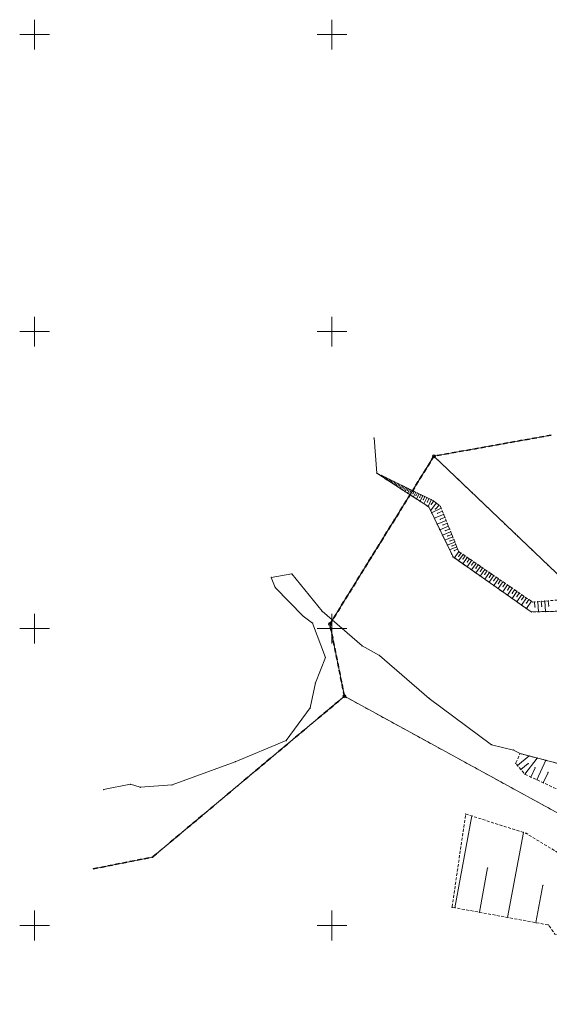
# Model space of a CAD drawing. Extents: x 6456700 to 6518119, y 5963420 to 5980059.
# Tile 38 of 256: x 6511566 to 6511655, y 5964086 to 5964252. Entities that reach past the tile are written whole.
import ezdxf

# ---------------------------------------------------------------- set-up
doc = ezdxf.new("R2010")
doc.units = 0
doc.header["$MEASUREMENT"] = 0
for name, pattern in [('L_0_03', [1, 0.5, -0.5]), ('L_0_50', [1.25, 0.75, -0.5]), ('L_0_5A', [0.75, 0.5, -0.25])]:
    doc.linetypes.add(name, pattern=pattern)
doc.layers.get('0').update_dxf_attribs({"color": 2, "linetype": 'CONTINUOUS', "lineweight": 5})
for name, color, linetype, lineweight in [('000_Inne__niezydentyfikowane_', 7, 'CONTINUOUS', 18), ('18mm Kreska ciągła', 7, 'CONTINUOUS', 18), ('202_punkt_graniczny', 7, 'CONTINUOUS', 18), ('203_punkt_graniczny', 7, 'CONTINUOUS', 18), ('216_obreb_ewidencyjny', 7, 'CONTINUOUS', 18), ('218_kontur_uzytku_gruntowego', 96, 'L_0_03', 18), ('219_dzialka_ewidencyjna', 7, 'CONTINUOUS', 18), ('siatka_krzyrzy', 7, 'CONTINUOUS', 18), ('skarpa_nieumocniona', 7, 'CONTINUOUS', 18), ('woda_stojaca', 7, 'CONTINUOUS', 18)]:
    doc.layers.add(name, color=color, linetype=linetype, lineweight=lineweight)

# ---------------------------------------------------------------- blocks, each defined once
blk = doc.blocks.new('mdcp_nowa')
at = {"layer": '203_punkt_graniczny', "linetype": 'Continuous', "lineweight": 18, "true_color": 0x000000}
blk.add_hatch(color=18, dxfattribs=at).paths.add_polyline_path([(6494319.83, 5980561.46, 1), (6494319.83, 5980561.55, 1)])
for p in [(6494311.6, 5980572.87), (6494309.89, 5980559.55)]:
    blk.add_point(p)
at = {"layer": '000_Inne__niezydentyfikowane_', "linetype": 'Continuous', "lineweight": 18, "flags": 128}
for points in [[(6494357.61, 5980626.13), (6494357.6, 5980626.12)], [(6494357.83, 5980626.02), (6494357.83, 5980626)], [(6494358.06, 5980625.9), (6494358.03, 5980625.84)], [(6494358.29, 5980625.79), (6494358.27, 5980625.75)], [(6494358.52, 5980625.68), (6494358.46, 5980625.56)], [(6494358.75, 5980625.57), (6494358.71, 5980625.5)], [(6494358.97, 5980625.46), (6494358.89, 5980625.28)], [(6494359.2, 5980625.35), (6494359.15, 5980625.25)], [(6494359.43, 5980625.23), (6494359.32, 5980625)], [(6494359.66, 5980625.12), (6494359.59, 5980624.99)], [(6494359.89, 5980625.01), (6494359.75, 5980624.73)], [(6494360.11, 5980624.9), (6494360.04, 5980624.74)], [(6494360.34, 5980624.79), (6494360.17, 5980624.45)], [(6494360.57, 5980624.68), (6494360.48, 5980624.49)], [(6494360.8, 5980624.57), (6494360.6, 5980624.17)], [(6494361.03, 5980624.45), (6494360.92, 5980624.24)], [(6494361.25, 5980624.34), (6494361.03, 5980623.89)], [(6494361.48, 5980624.23), (6494361.36, 5980623.99)], [(6494361.71, 5980624.12), (6494361.46, 5980623.61)], [(6494361.94, 5980624.01), (6494361.81, 5980623.74)], [(6494362.16, 5980623.9), (6494361.89, 5980623.33)], [(6494362.39, 5980623.79), (6494362.25, 5980623.49)], [(6494362.62, 5980623.67), (6494362.32, 5980623.06)], [(6494362.85, 5980623.56), (6494362.69, 5980623.24)], [(6494363.08, 5980623.45), (6494362.75, 5980622.78)], [(6494363.31, 5980623.33), (6494363.14, 5980622.98)], [(6494363.56, 5980623.21), (6494363.2, 5980622.48)], [(6494363.82, 5980623.09), (6494363.63, 5980622.7)], [(6494364.09, 5980622.95), (6494363.7, 5980622.16)], [(6494364.37, 5980622.82), (6494364.17, 5980622.4)], [(6494364.66, 5980622.67), (6494364.24, 5980621.81)], [(6494364.97, 5980622.52), (6494364.75, 5980622.07)], [(6494365.29, 5980622.37), (6494364.83, 5980621.42)], [(6494365.62, 5980622.2), (6494365.38, 5980621.71)], [(6494365.97, 5980622.03), (6494365.47, 5980621.01)], [(6494366.33, 5980621.86), (6494366.07, 5980621.32)], [(6494366.72, 5980621.67), (6494366.17, 5980620.55)], [(6494367.56, 5980621.11), (6494366.59, 5980619.84)], [(6494367.12, 5980621.44), (6494366.72, 5980620.92)], [(6494368.03, 5980620.75), (6494367.4, 5980620.11)], [(6494368.36, 5980620.28), (6494366.77, 5980619.47)], [(6494368.79, 5980619.22), (6494367.21, 5980618.58)], [(6494368.58, 5980619.74), (6494367.77, 5980619.42)], [(6494369.21, 5980618.2), (6494367.69, 5980617.59)], [(6494369.6, 5980617.23), (6494368.15, 5980616.64)], [(6494369, 5980618.7), (6494368.23, 5980618.39)], [(6494369.4, 5980617.71), (6494368.66, 5980617.41)], [(6494369.97, 5980616.3), (6494368.59, 5980615.74)], [(6494369.79, 5980616.76), (6494369.08, 5980616.47)], [(6494370.16, 5980615.85), (6494369.48, 5980615.58)], [(6494370.33, 5980615.41), (6494369.01, 5980614.88)], [(6494370.68, 5980614.56), (6494369.41, 5980614.05)], [(6494370.51, 5980614.98), (6494369.86, 5980614.72)], [(6494370.84, 5980614.15), (6494370.22, 5980613.9)], [(6494371, 5980613.75), (6494369.79, 5980613.26)], [(6494371.16, 5980613.35), (6494370.57, 5980613.11)], [(6494371.33, 5980612.96), (6494370.6, 5980611.89)], [(6494372.05, 5980612.47), (6494371.31, 5980611.39)], [(6494371.69, 5980612.71), (6494371.33, 5980612.18)], [(6494372.41, 5980612.22), (6494372.04, 5980611.68)], [(6494372.77, 5980611.97), (6494372.03, 5980610.89)], [(6494373.5, 5980611.47), (6494372.75, 5980610.38)], [(6494373.14, 5980611.72), (6494372.76, 5980611.18)], [(6494374.24, 5980610.97), (6494373.48, 5980609.87)], [(6494373.87, 5980611.22), (6494373.49, 5980610.67)], [(6494374.98, 5980610.46), (6494374.22, 5980609.35)], [(6494374.61, 5980610.72), (6494374.23, 5980610.16)], [(6494375.72, 5980609.95), (6494374.96, 5980608.83)], [(6494375.35, 5980610.21), (6494374.97, 5980609.65)], [(6494376.48, 5980609.44), (6494375.7, 5980608.31)], [(6494376.1, 5980609.69), (6494375.71, 5980609.13)], [(6494377.23, 5980608.92), (6494376.45, 5980607.78)], [(6494376.85, 5980609.18), (6494376.47, 5980608.61)], [(6494378, 5980608.39), (6494377.21, 5980607.24)], [(6494377.62, 5980608.65), (6494377.22, 5980608.08)], [(6494378.77, 5980607.86), (6494377.98, 5980606.71)], [(6494378.38, 5980608.13), (6494377.99, 5980607.55)], [(6494379.55, 5980607.33), (6494378.75, 5980606.16)], [(6494379.16, 5980607.6), (6494378.76, 5980607.02)], [(6494380.33, 5980606.79), (6494379.52, 5980605.62)], [(6494379.94, 5980607.06), (6494379.54, 5980606.48)], [(6494381.12, 5980606.25), (6494380.31, 5980605.07)], [(6494380.72, 5980606.52), (6494380.32, 5980605.93)], [(6494381.92, 5980605.71), (6494381.1, 5980604.51)], [(6494381.52, 5980605.98), (6494381.11, 5980605.38)], [(6494382.72, 5980605.16), (6494381.9, 5980603.95)], [(6494382.32, 5980605.43), (6494381.91, 5980604.83)], [(6494383.13, 5980604.88), (6494382.71, 5980604.27)], [(6494383.55, 5980604.59), (6494382.71, 5980603.37)], [(6494384.06, 5980604.48), (6494384.13, 5980603.65)], [(6494384.63, 5980604.52), (6494384.77, 5980602.83)], [(6494385.21, 5980604.57), (6494385.28, 5980603.71)], [(6494385.8, 5980604.62), (6494385.94, 5980602.86)], [(6494386.4, 5980604.66), (6494386.47, 5980603.77)], [(6494381.24, 5980576.93), (6494383.18, 5980578.54)], [(6494382.45, 5980575.47), (6494384.55, 5980578.18)], [(6494384.48, 5980574.53), (6494386, 5980577.81)], [(6494381.8, 5980576.25), (6494383.02, 5980577.26)], [(6494383.45, 5980575), (6494384.17, 5980576.55)], [(6494385.55, 5980574.03), (6494386.36, 5980575.77)], [(6494370.69, 5980552.99), (6494373.54, 5980568.44)], [(6494379.56, 5980551.35), (6494382.2, 5980565.67)], [(6494374.8, 5980552.23), (6494376.18, 5980559.69)], [(6494384.32, 5980550.48), (6494385.49, 5980556.78)]]:
    blk.add_lwpolyline(points, dxfattribs=at)
at = {"layer": '000_Inne__niezydentyfikowane_'}
for p in [(6494357.6, 5980626.12), (6494357.61, 5980626.13), (6494357.83, 5980626.02), (6494357.83, 5980626), (6494358.03, 5980625.84), (6494358.06, 5980625.9), (6494358.27, 5980625.75), (6494358.29, 5980625.79), (6494358.46, 5980625.56), (6494358.52, 5980625.68), (6494358.71, 5980625.5), (6494358.75, 5980625.57), (6494358.97, 5980625.46), (6494358.89, 5980625.28), (6494359.15, 5980625.25), (6494359.2, 5980625.35), (6494359.32, 5980625), (6494359.43, 5980625.23), (6494359.59, 5980624.99), (6494359.66, 5980625.12), (6494359.75, 5980624.73), (6494359.89, 5980625.01), (6494360.04, 5980624.74), (6494360.11, 5980624.9), (6494360.17, 5980624.45), (6494360.34, 5980624.79), (6494360.48, 5980624.49), (6494360.57, 5980624.68), (6494360.6, 5980624.17), (6494360.8, 5980624.57), (6494360.92, 5980624.24), (6494361.03, 5980624.45), (6494361.03, 5980623.89), (6494361.25, 5980624.34), (6494361.36, 5980623.99), (6494361.48, 5980624.23), (6494361.71, 5980624.12), (6494361.81, 5980623.74), (6494361.94, 5980624.01), (6494362.16, 5980623.9), (6494362.39, 5980623.79), (6494361.46, 5980623.61), (6494361.89, 5980623.33), (6494362.25, 5980623.49), (6494362.32, 5980623.06), (6494362.62, 5980623.67), (6494362.69, 5980623.24), (6494362.75, 5980622.78), (6494362.85, 5980623.56), (6494363.08, 5980623.45), (6494363.14, 5980622.98), (6494363.2, 5980622.48), (6494363.31, 5980623.33), (6494363.56, 5980623.21), (6494363.63, 5980622.7), (6494363.7, 5980622.16), (6494363.82, 5980623.09), (6494364.09, 5980622.95), (6494364.17, 5980622.4), (6494364.37, 5980622.82), (6494364.66, 5980622.67), (6494364.75, 5980622.07), (6494364.97, 5980622.52), (6494365.29, 5980622.37), (6494365.62, 5980622.2), (6494364.24, 5980621.81), (6494364.83, 5980621.42), (6494365.38, 5980621.71), (6494365.47, 5980621.01), (6494365.97, 5980622.03), (6494366.07, 5980621.32), (6494366.17, 5980620.55), (6494366.33, 5980621.86), (6494366.72, 5980621.67), (6494366.72, 5980620.92), (6494367.12, 5980621.44), (6494367.56, 5980621.11), (6494368.03, 5980620.75), (6494366.59, 5980619.84), (6494366.77, 5980619.47), (6494367.4, 5980620.11), (6494367.77, 5980619.42), (6494368.36, 5980620.28), (6494368.58, 5980619.74), (6494368.79, 5980619.22), (6494367.21, 5980618.58), (6494367.69, 5980617.59), (6494368.23, 5980618.39), (6494368.66, 5980617.41), (6494369, 5980618.7), (6494369.21, 5980618.2), (6494369.4, 5980617.71), (6494369.6, 5980617.23), (6494368.15, 5980616.64), (6494368.59, 5980615.74), (6494369.08, 5980616.47), (6494369.48, 5980615.58), (6494369.79, 5980616.76), (6494369.97, 5980616.3), (6494370.16, 5980615.85), (6494369.01, 5980614.88), (6494369.41, 5980614.05), (6494369.86, 5980614.72), (6494370.22, 5980613.9), (6494370.33, 5980615.41), (6494370.51, 5980614.98), (6494370.68, 5980614.56), (6494370.84, 5980614.15), (6494369.79, 5980613.26), (6494370.57, 5980613.11), (6494371, 5980613.75), (6494371.16, 5980613.35), (6494371.33, 5980612.96), (6494371.33, 5980612.18), (6494371.69, 5980612.71), (6494372.05, 5980612.47), (6494372.41, 5980612.22), (6494370.6, 5980611.89), (6494371.31, 5980611.39), (6494372.03, 5980610.89), (6494372.04, 5980611.68), (6494372.76, 5980611.18), (6494372.77, 5980611.97), (6494373.14, 5980611.72), (6494373.49, 5980610.67), (6494373.5, 5980611.47), (6494373.87, 5980611.22), (6494374.24, 5980610.97), (6494374.61, 5980610.72), (6494374.98, 5980610.46), (6494372.75, 5980610.38), (6494373.48, 5980609.87), (6494374.22, 5980609.35), (6494374.23, 5980610.16), (6494374.96, 5980608.83), (6494374.97, 5980609.65), (6494375.35, 5980610.21), (6494375.71, 5980609.13), (6494375.72, 5980609.95), (6494376.1, 5980609.69), (6494376.48, 5980609.44), (6494376.85, 5980609.18), (6494377.23, 5980608.92), (6494375.7, 5980608.31), (6494376.45, 5980607.78), (6494376.47, 5980608.61), (6494377.21, 5980607.24), (6494377.22, 5980608.08), (6494377.62, 5980608.65), (6494377.99, 5980607.55), (6494378, 5980608.39), (6494378.38, 5980608.13), (6494378.77, 5980607.86), (6494379.16, 5980607.6), (6494379.55, 5980607.33), (6494377.98, 5980606.71), (6494378.75, 5980606.16), (6494378.76, 5980607.02), (6494379.52, 5980605.62), (6494379.54, 5980606.48), (6494379.94, 5980607.06), (6494380.32, 5980605.93), (6494380.33, 5980606.79), (6494380.72, 5980606.52), (6494381.12, 5980606.25), (6494381.52, 5980605.98), (6494381.92, 5980605.71), (6494380.31, 5980605.07), (6494381.1, 5980604.51), (6494381.11, 5980605.38), (6494381.9, 5980603.95), (6494381.91, 5980604.83), (6494382.32, 5980605.43), (6494382.71, 5980604.27), (6494382.72, 5980605.16), (6494383.13, 5980604.88), (6494383.55, 5980604.59), (6494384.06, 5980604.48), (6494384.63, 5980604.52), (6494385.21, 5980604.57), (6494385.8, 5980604.62), (6494386.4, 5980604.66), (6494382.71, 5980603.37), (6494384.13, 5980603.65), (6494384.77, 5980602.83), (6494385.28, 5980603.71), (6494385.94, 5980602.86), (6494386.47, 5980603.77), (6494383.18, 5980578.54), (6494384.55, 5980578.18), (6494386, 5980577.81), (6494381.24, 5980576.93), (6494381.8, 5980576.25), (6494383.02, 5980577.26), (6494384.17, 5980576.55), (6494386.36, 5980575.77), (6494382.45, 5980575.47), (6494383.45, 5980575), (6494384.48, 5980574.53), (6494385.55, 5980574.03), (6494373.54, 5980568.44), (6494382.2, 5980565.67), (6494376.18, 5980559.69), (6494385.49, 5980556.78), (6494370.69, 5980552.99), (6494374.8, 5980552.23), (6494379.56, 5980551.35), (6494384.32, 5980550.48)]:
    blk.add_point(p, dxfattribs=at)
at = {"layer": '202_punkt_graniczny', "color": 7, "linetype": 'Continuous', "lineweight": 18}
for centre in [(6494367.16, 5980629.01), (6494349.66, 5980600.74), (6494352.11, 5980588.59)]:
    blk.add_circle(centre, 0.25, dxfattribs=at)
at = {"layer": '202_punkt_graniczny'}
for p in [(6494367.16, 5980629.01), (6494349.66, 5980600.74), (6494352.11, 5980588.59)]:
    blk.add_point(p, dxfattribs=at)
at = {"layer": '203_punkt_graniczny', "color": 7, "linetype": 'Continuous', "lineweight": 18}
blk.add_circle((6494319.83, 5980561.51), 0.045, dxfattribs=at)
at = {"layer": '203_punkt_graniczny'}
blk.add_point((6494319.83, 5980561.51), dxfattribs=at)
at = {"layer": '216_obreb_ewidencyjny', "color": 7, "linetype": 'L_0_50', "lineweight": 35, "flags": 128}
for points in [[(6494386.9, 5980632.57), (6494367.16, 5980629.01)], [(6494349.66, 5980600.74), (6494367.16, 5980629.01)], [(6494367.16, 5980629.01), (6494349.66, 5980600.74)], [(6494352.11, 5980588.59), (6494349.66, 5980600.74)], [(6494352.11, 5980588.59), (6494319.83, 5980561.51)], [(6494309.89, 5980559.55), (6494319.83, 5980561.51)]]:
    blk.add_lwpolyline(points, dxfattribs=at)
at = {"layer": '216_obreb_ewidencyjny'}
for p in [(6494367.16, 5980629.01), (6494367.16, 5980629.01), (6494349.66, 5980600.74), (6494349.66, 5980600.74), (6494352.11, 5980588.59), (6494352.11, 5980588.59), (6494319.83, 5980561.51), (6494319.83, 5980561.51)]:
    blk.add_point(p, dxfattribs=at)
at = {"layer": '218_kontur_uzytku_gruntowego', "lineweight": 18, "flags": 128}
for points in [[(6494386.9, 5980632.57), (6494367.16, 5980629.01)], [(6494367.16, 5980629.01), (6494349.66, 5980600.74)], [(6494422.79, 5980575.85), (6494367.16, 5980629.01)], [(6494349.66, 5980600.74), (6494352.11, 5980588.59)], [(6494352.11, 5980588.59), (6494319.83, 5980561.51)], [(6494352.11, 5980588.59), (6494413.3, 5980555.06)], [(6494319.83, 5980561.51), (6494309.89, 5980559.55)]]:
    blk.add_lwpolyline(points, dxfattribs=at)
at = {"layer": '218_kontur_uzytku_gruntowego'}
for p in [(6494367.16, 5980629.01), (6494367.16, 5980629.01), (6494367.16, 5980629.01), (6494367.16, 5980629.01), (6494367.16, 5980629.01), (6494367.16, 5980629.01), (6494349.66, 5980600.74), (6494349.66, 5980600.74), (6494349.66, 5980600.74), (6494349.66, 5980600.74), (6494352.11, 5980588.59), (6494352.11, 5980588.59), (6494352.11, 5980588.59), (6494352.11, 5980588.59), (6494352.11, 5980588.59), (6494352.11, 5980588.59), (6494319.83, 5980561.51), (6494319.83, 5980561.51), (6494319.83, 5980561.51), (6494319.83, 5980561.51)]:
    blk.add_point(p, dxfattribs=at)
at = {"layer": '219_dzialka_ewidencyjna', "color": 3, "linetype": 'Continuous', "lineweight": 18, "flags": 128}
for points in [[(6494386.9, 5980632.57), (6494367.16, 5980629.01)], [(6494349.66, 5980600.74), (6494367.16, 5980629.01)], [(6494422.79, 5980575.85), (6494367.16, 5980629.01)], [(6494352.11, 5980588.59), (6494349.66, 5980600.74)], [(6494319.83, 5980561.51), (6494352.11, 5980588.59)], [(6494352.11, 5980588.59), (6494413.3, 5980555.06)], [(6494309.89, 5980559.55), (6494319.83, 5980561.51)]]:
    blk.add_lwpolyline(points, dxfattribs=at)
at = {"layer": '219_dzialka_ewidencyjna', "color": 3}
for p in [(6494367.16, 5980629.01), (6494367.16, 5980629.01), (6494367.16, 5980629.01), (6494349.66, 5980600.74), (6494349.66, 5980600.74), (6494352.11, 5980588.59), (6494352.11, 5980588.59), (6494352.11, 5980588.59), (6494319.83, 5980561.51), (6494319.83, 5980561.51)]:
    blk.add_point(p, dxfattribs=at)
at = {"layer": 'siatka_krzyrzy', "linetype": 'Continuous', "lineweight": 18, "flags": 128}
for points in [[(6494300, 5980697.5), (6494300, 5980702.5)], [(6494350, 5980697.5), (6494350, 5980702.5)], [(6494297.5, 5980700), (6494302.5, 5980700)], [(6494347.5, 5980700), (6494352.5, 5980700)], [(6494300, 5980647.5), (6494300, 5980652.5)], [(6494350, 5980647.5), (6494350, 5980652.5)], [(6494297.5, 5980650), (6494302.5, 5980650)], [(6494347.5, 5980650), (6494352.5, 5980650)], [(6494300, 5980597.5), (6494300, 5980602.5)], [(6494350, 5980597.5), (6494350, 5980602.5)], [(6494297.5, 5980600), (6494302.5, 5980600)], [(6494347.5, 5980600), (6494352.5, 5980600)], [(6494300, 5980547.5), (6494300, 5980552.5)], [(6494350, 5980547.5), (6494350, 5980552.5)], [(6494297.5, 5980550), (6494302.5, 5980550)], [(6494347.5, 5980550), (6494352.5, 5980550)]]:
    blk.add_lwpolyline(points, dxfattribs=at)
at = {"layer": 'skarpa_nieumocniona', "color": 7, "linetype": 'L_0_5A', "lineweight": 18, "flags": 128}
for points in [[(6494416.15, 5980578.37), (6494404.48, 5980589.17), (6494398.32, 5980594.93), (6494395.38, 5980597.44), (6494391.77, 5980600.32), (6494388.65, 5980602.92), (6494383.53, 5980602.8), (6494370.38, 5980612.05), (6494366.28, 5980620.48), (6494357.54, 5980626.16), (6494367.02, 5980621.52), (6494368.24, 5980620.59), (6494371.32, 5980612.97), (6494383.75, 5980604.45), (6494388.69, 5980604.85), (6494394.23, 5980600.43), (6494406.51, 5980590.11), (6494421.78, 5980574.63), (6494422.41, 5980572.14)], [(6494400.52, 5980572.71), (6494415.72, 5980562.15), (6494415.23, 5980561.43), (6494412.08, 5980561.73), (6494411.83, 5980561.87), (6494407.07, 5980564.78), (6494402.13, 5980567.26), (6494396.64, 5980569.66), (6494391.99, 5980571.54), (6494387.34, 5980573.2), (6494382.46, 5980575.46), (6494380.92, 5980577.31), (6494381.64, 5980578.94), (6494392.92, 5980576.01)], [(6494404.82, 5980526.1), (6494407.05, 5980533.01), (6494405.94, 5980534.53), (6494403.08, 5980541.82), (6494390.85, 5980547.92), (6494387.52, 5980548.55), (6494386.42, 5980550.09), (6494370.2, 5980553.08), (6494372.51, 5980568.77), (6494382.65, 5980565.52), (6494392.22, 5980559.7), (6494403.09, 5980554.43), (6494409.17, 5980548.39), (6494409.88, 5980546.15), (6494410.18, 5980539.08), (6494409.14, 5980532.31), (6494406.82, 5980525.37), (6494402.1, 5980521.63)]]:
    blk.add_lwpolyline(points, close=True, dxfattribs=at)
at = {"layer": 'skarpa_nieumocniona'}
for p in [(6494357.54, 5980626.16), (6494357.54, 5980626.16), (6494366.28, 5980620.48), (6494366.28, 5980620.48), (6494367.02, 5980621.52), (6494367.02, 5980621.52), (6494368.24, 5980620.59), (6494368.24, 5980620.59), (6494371.32, 5980612.97), (6494371.32, 5980612.97), (6494370.38, 5980612.05), (6494370.38, 5980612.05), (6494383.75, 5980604.45), (6494383.75, 5980604.45), (6494383.53, 5980602.8), (6494383.53, 5980602.8), (6494380.92, 5980577.31), (6494380.92, 5980577.31), (6494381.64, 5980578.94), (6494381.64, 5980578.94), (6494382.46, 5980575.46), (6494382.46, 5980575.46), (6494372.51, 5980568.77), (6494372.51, 5980568.77), (6494382.65, 5980565.52), (6494382.65, 5980565.52), (6494370.2, 5980553.08), (6494370.2, 5980553.08), (6494386.42, 5980550.09), (6494386.42, 5980550.09)]:
    blk.add_point(p, dxfattribs=at)
at = {"layer": 'woda_stojaca', "color": 141, "linetype": 'Continuous', "lineweight": 18, "flags": 128}
for points in [[(6494422.41, 5980572.14), (6494416.15, 5980578.37), (6494404.48, 5980589.17), (6494398.32, 5980594.93), (6494395.38, 5980597.44), (6494391.77, 5980600.32), (6494388.65, 5980602.92), (6494383.53, 5980602.8), (6494370.38, 5980612.05), (6494366.28, 5980620.48), (6494357.54, 5980626.16), (6494357.09, 5980632.09)], [(6494311.6, 5980572.87), (6494316.15, 5980573.77), (6494317.76, 5980573.29), (6494323.12, 5980573.68), (6494333.76, 5980577.57), (6494342.33, 5980581.13), (6494346.35, 5980586.63), (6494347.22, 5980590.85), (6494348.92, 5980595.12), (6494346.74, 5980600.91), (6494345.19, 5980602.06), (6494340.48, 5980606.93), (6494339.8, 5980608.59), (6494343.26, 5980609.2), (6494348.36, 5980602.91), (6494355.09, 5980597.08), (6494358, 5980595.46), (6494366.36, 5980588.22), (6494376.87, 5980580.42), (6494380.55, 5980579.52), (6494381.64, 5980578.94), (6494392.92, 5980576.01), (6494400.52, 5980572.71), (6494415.72, 5980562.15)]]:
    blk.add_lwpolyline(points, dxfattribs=at)
at = {"layer": 'woda_stojaca'}
for p in [(6494357.09, 5980632.09), (6494357.54, 5980626.16), (6494366.28, 5980620.48), (6494370.38, 5980612.05), (6494343.26, 5980609.2), (6494339.8, 5980608.59), (6494340.48, 5980606.93), (6494348.36, 5980602.91), (6494383.53, 5980602.8), (6494345.19, 5980602.06), (6494346.74, 5980600.91), (6494355.09, 5980597.08), (6494348.92, 5980595.12), (6494358, 5980595.46), (6494347.22, 5980590.85), (6494366.36, 5980588.22), (6494346.35, 5980586.63), (6494342.33, 5980581.13), (6494376.87, 5980580.42), (6494380.55, 5980579.52), (6494333.76, 5980577.57), (6494381.64, 5980578.94), (6494316.15, 5980573.77), (6494317.76, 5980573.29), (6494323.12, 5980573.68)]:
    blk.add_point(p, dxfattribs=at)

msp = doc.modelspace()

# ---------------------------------------------------------------- block references
at = {"linetype": 'ByBlock'}
msp.add_blockref('mdcp_nowa', (17268.786, -16450.998), dxfattribs=at)

# ---------------------------------------------------------------- next in the draw order: hatches: boundary and pattern name
at = {"layer": '18mm Kreska ciągła'}
h = msp.add_hatch(dxfattribs=at)
h.set_pattern_fill('ANSI37', color=252, scale=4)
h.set_pattern_definition([(45, (6511584.6482, 5963836.2328), (-0.3535534, 0.3535534), []), (135, (6511584.6482, 5963836.2328), (-0.3535534, -0.3535534), [])])
h.paths.add_polyline_path([(6511584.648, 5963839.097), (6511587.535, 5963843.228, 0.0694029), (6511591.8, 5963851.597), (6511600.266, 5963876.098, 0.012898), (6511608.043, 5963900.635), (6511625.076, 5963959.619, -0.0151878), (6511629.749, 5963974.13), (6511647.149, 5964023.028, -0.0314825), (6511654.631, 5964040.489), (6511666.152, 5964063.296, -0.0877806), (6511671.583, 5964070.546), (6511672.656, 5964071.552, 0.1507399), (6511676.748, 5964078.72), (6511683.845, 5964110.525), (6511685.647, 5964109.419), (6511687.266, 5964102.897), (6511681.628, 5964077.631, -0.1507399), (6511676.075, 5964067.903), (6511675.001, 5964066.898, 0.0877806), (6511670.614, 5964061.041), (6511659.094, 5964038.235, 0.0314825), (6511651.86, 5964021.352), (6511634.459, 5963972.454, 0.0151878), (6511629.88, 5963958.231), (6511612.847, 5963899.248, -0.012898), (6511604.992, 5963874.465), (6511596.526, 5963849.964, -0.0694029), (6511591.634, 5963840.364), (6511588.747, 5963836.233)])

doc.saveas('drawing.dxf')
